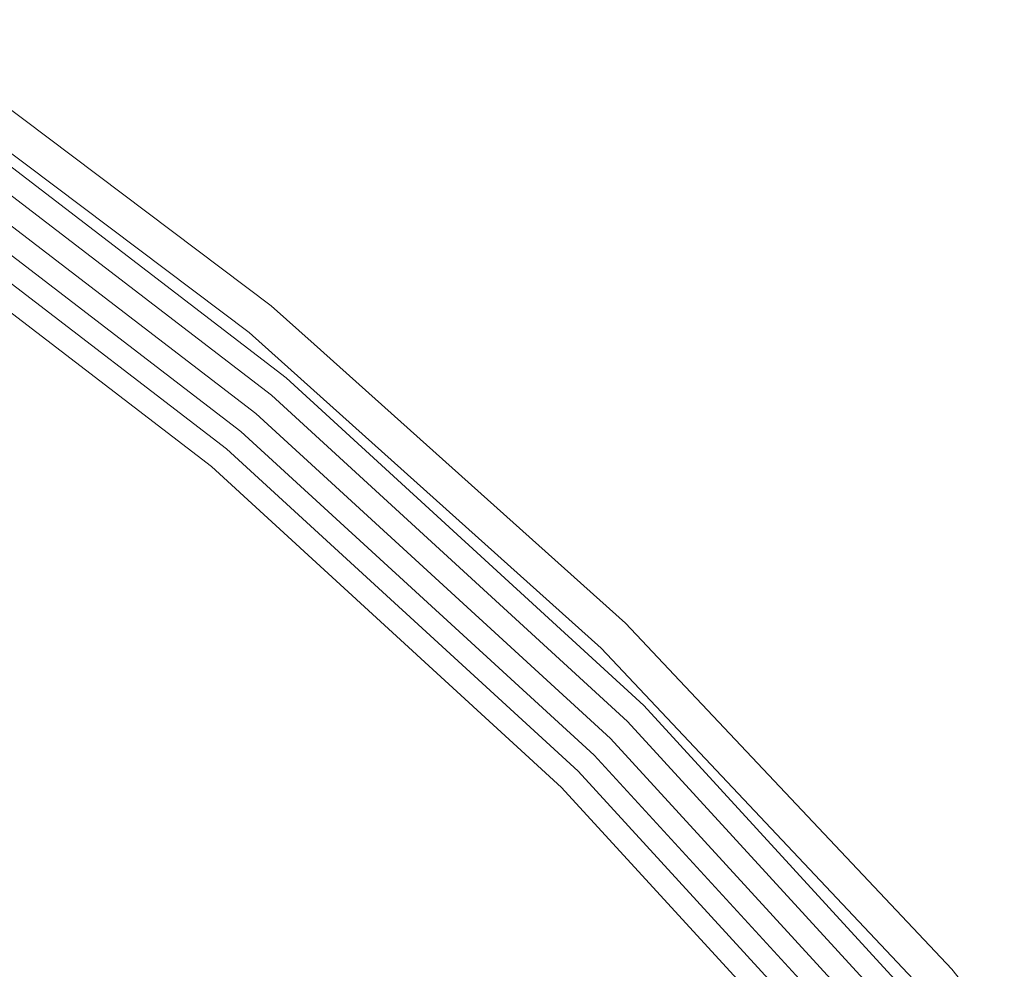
# Model space of a CAD drawing. Header units: millimetres. Extents: x -121 to 130, y -124 to 124.
# Tile 41 of 41: x 71 to 92, y 79 to 99. Entities that reach past the tile are written whole.
import ezdxf

# ---------------------------------------------------------------- set-up
doc = ezdxf.new("R2010")
doc.units = ezdxf.units.MM
doc.header["$LTSCALE"] = 25.4
doc.layers.add('Lighting-Moving Light', color=7, linetype='Continuous', lineweight=5, true_color=0x000000)

# ---------------------------------------------------------------- blocks, each defined once
blk = doc.blocks.new('Group-2-1')
at = {"layer": 'Lighting-Moving Light', "color": 7, "linetype": 'Continuous', "lineweight": 5, "transparency": 33554687}
for points, invisible_edges in [([(-38436.295, 5813.625, -578.29), (-38428.114, 5807.465, -578.29), (-38428.101, 5807.48, -578.352), (-38436.284, 5813.642, -578.352)], 15), ([(-38436.284, 5813.642, -578.352), (-38428.101, 5807.48, -578.352), (-38428.092, 5807.492, -578.415), (-38436.276, 5813.654, -578.415)], 15), ([(-38436.276, 5813.654, -578.415), (-38428.092, 5807.492, -578.415), (-38428.086, 5807.498, -578.48), (-38436.271, 5813.661, -578.48)], 15), ([(-38436.271, 5813.661, -578.48), (-38428.086, 5807.498, -578.48), (-38428.084, 5807.501, -578.545), (-38435.506, 5813.09, -578.545)], 11), ([(-38436.451, 5813.399, -577.935), (-38428.288, 5807.253, -577.935), (-38428.255, 5807.293, -577.974), (-38436.422, 5813.442, -577.974)], 15), ([(-38436.422, 5813.442, -577.974), (-38428.255, 5807.293, -577.974), (-38428.225, 5807.33, -578.018), (-38436.395, 5813.481, -578.018)], 15), ([(-38436.395, 5813.481, -578.018), (-38428.225, 5807.33, -578.018), (-38428.197, 5807.364, -578.066), (-38436.37, 5813.518, -578.066)], 15), ([(-38436.37, 5813.518, -578.066), (-38428.197, 5807.364, -578.066), (-38428.171, 5807.395, -578.117), (-38436.347, 5813.551, -578.117)], 15), ([(-38436.347, 5813.551, -578.117), (-38428.171, 5807.395, -578.117), (-38428.149, 5807.422, -578.172), (-38436.327, 5813.58, -578.172)], 15), ([(-38436.327, 5813.58, -578.172), (-38428.149, 5807.422, -578.172), (-38428.13, 5807.445, -578.23), (-38436.31, 5813.605, -578.23)], 15), ([(-38436.31, 5813.605, -578.23), (-38428.13, 5807.445, -578.23), (-38428.114, 5807.465, -578.29), (-38436.295, 5813.625, -578.29)], 15), ([(-38436.621, 5813.153, -577.811), (-38428.478, 5807.022, -577.811), (-38428.438, 5807.071, -577.825), (-38436.585, 5813.205, -577.825)], 15), ([(-38436.585, 5813.205, -577.825), (-38428.438, 5807.071, -577.825), (-38428.398, 5807.119, -577.845), (-38436.549, 5813.256, -577.845)], 15), ([(-38436.549, 5813.256, -577.845), (-38428.398, 5807.119, -577.845), (-38428.36, 5807.165, -577.87), (-38436.515, 5813.306, -577.87)], 15), ([(-38436.515, 5813.306, -577.87), (-38428.36, 5807.165, -577.87), (-38428.323, 5807.21, -577.9), (-38436.482, 5813.354, -577.9)], 15), ([(-38436.482, 5813.354, -577.9), (-38428.323, 5807.21, -577.9), (-38428.288, 5807.253, -577.935), (-38436.451, 5813.399, -577.935)], 15), ([(-38428.56, 5806.921, -577.8), (-38436.694, 5813.046, -577.8), (-38437.198, 5810.672, -577.8), (-38429.048, 5804.418, -577.8)], 10), ([(-38436.694, 5813.046, -577.8), (-38428.56, 5806.921, -577.8), (-38428.519, 5806.972, -577.803), (-38436.657, 5813.1, -577.803)], 14), ([(-38436.657, 5813.1, -577.803), (-38428.519, 5806.972, -577.803), (-38428.478, 5807.022, -577.811), (-38436.621, 5813.153, -577.811)], 15), ([(-38436.051, 5812.31, -677.312), (-38435.506, 5813.09, -578.545), (-38428.084, 5807.501, -578.545)], 9), ([(-38436.154, 5812.163, -677.684), (-38427.878, 5805.813, -677.684), (-38427.9, 5805.787, -677.71), (-38436.173, 5812.135, -677.71)], 15), ([(-38436.136, 5812.189, -677.655), (-38427.858, 5805.837, -677.655), (-38427.878, 5805.813, -677.684), (-38436.154, 5812.163, -677.684)], 15), ([(-38436.119, 5812.212, -677.624), (-38427.839, 5805.859, -677.624), (-38427.858, 5805.837, -677.655), (-38436.136, 5812.189, -677.655)], 15), ([(-38436.104, 5812.234, -677.591), (-38427.822, 5805.879, -677.591), (-38427.839, 5805.859, -677.624), (-38436.119, 5812.212, -677.624)], 15), ([(-38436.091, 5812.253, -677.555), (-38427.807, 5805.897, -677.555), (-38427.822, 5805.879, -677.591), (-38436.104, 5812.234, -677.591)], 15), ([(-38436.079, 5812.269, -677.518), (-38427.794, 5805.912, -677.518), (-38427.807, 5805.897, -677.555), (-38436.091, 5812.253, -677.555)], 15), ([(-38436.07, 5812.283, -677.478), (-38427.784, 5805.925, -677.478), (-38427.794, 5805.912, -677.518), (-38436.079, 5812.269, -677.518)], 15), ([(-38436.062, 5812.294, -677.438), (-38427.775, 5805.935, -677.438), (-38427.784, 5805.925, -677.478), (-38436.07, 5812.283, -677.478)], 15), ([(-38436.056, 5812.302, -677.397), (-38427.769, 5805.943, -677.397), (-38427.775, 5805.935, -677.438), (-38436.062, 5812.294, -677.438)], 15), ([(-38436.053, 5812.308, -677.355), (-38427.764, 5805.948, -677.355), (-38427.769, 5805.943, -677.397), (-38436.056, 5812.302, -677.397)], 15), ([(-38436.051, 5812.31, -677.312), (-38427.763, 5805.95, -677.312), (-38427.764, 5805.948, -677.355), (-38436.053, 5812.308, -677.355)], 14), ([(-38428.084, 5807.501, -578.545), (-38427.763, 5805.95, -677.312), (-38436.051, 5812.31, -677.312)], 9), ([(-38436.309, 5811.941, -677.798), (-38428.052, 5805.605, -677.798), (-38428.079, 5805.573, -677.8), (-38436.333, 5811.907, -677.8)], 11), ([(-38436.285, 5811.976, -677.792), (-38428.025, 5805.638, -677.792), (-38428.052, 5805.605, -677.798), (-38436.309, 5811.941, -677.798)], 15), ([(-38436.261, 5812.01, -677.782), (-38427.998, 5805.669, -677.782), (-38428.025, 5805.638, -677.792), (-38436.285, 5811.976, -677.792)], 15), ([(-38436.238, 5812.043, -677.769), (-38427.972, 5805.7, -677.769), (-38427.998, 5805.669, -677.782), (-38436.261, 5812.01, -677.782)], 15), ([(-38436.215, 5812.075, -677.752), (-38427.947, 5805.73, -677.752), (-38427.972, 5805.7, -677.769), (-38436.238, 5812.043, -677.769)], 15), ([(-38436.194, 5812.106, -677.733), (-38427.923, 5805.759, -677.733), (-38427.947, 5805.73, -677.752), (-38436.215, 5812.075, -677.752)], 15), ([(-38436.173, 5812.135, -677.71), (-38427.9, 5805.787, -677.71), (-38427.923, 5805.759, -677.733), (-38436.194, 5812.106, -677.733)], 15), ([(-38436.333, 5811.907, -677.8), (-38428.079, 5805.573, -677.8), (-38428.412, 5805.177, -677.8), (-38436.63, 5811.483, -677.8)], 10), ([(-38436.751, 5811.311, -677.754), (-38428.547, 5805.016, -677.754), (-38428.571, 5804.986, -677.734), (-38436.773, 5811.279, -677.734)], 15), ([(-38436.728, 5811.344, -677.77), (-38428.521, 5805.046, -677.77), (-38428.547, 5805.016, -677.754), (-38436.751, 5811.311, -677.754)], 15), ([(-38436.704, 5811.377, -677.783), (-38428.494, 5805.078, -677.783), (-38428.521, 5805.046, -677.77), (-38436.728, 5811.344, -677.77)], 15), ([(-38436.68, 5811.412, -677.793), (-38428.467, 5805.11, -677.793), (-38428.494, 5805.078, -677.783), (-38436.704, 5811.377, -677.783)], 15), ([(-38436.655, 5811.447, -677.798), (-38428.439, 5805.143, -677.798), (-38428.467, 5805.11, -677.793), (-38436.68, 5811.412, -677.793)], 15), ([(-38436.63, 5811.483, -677.8), (-38428.412, 5805.177, -677.8), (-38428.439, 5805.143, -677.798), (-38436.655, 5811.447, -677.798)], 14), ([(-38436.907, 5811.088, -677.433), (-38428.721, 5804.807, -677.433), (-38428.728, 5804.8, -677.391), (-38436.912, 5811.08, -677.391)], 15), ([(-38436.899, 5811.099, -677.475), (-38428.713, 5804.818, -677.475), (-38428.721, 5804.807, -677.433), (-38436.907, 5811.088, -677.433)], 15), ([(-38436.889, 5811.113, -677.515), (-38428.702, 5804.831, -677.515), (-38428.713, 5804.818, -677.475), (-38436.899, 5811.099, -677.475)], 15), ([(-38436.878, 5811.13, -677.553), (-38428.689, 5804.846, -677.553), (-38428.702, 5804.831, -677.515), (-38436.889, 5811.113, -677.515)], 15), ([(-38436.864, 5811.149, -677.589), (-38428.674, 5804.864, -677.589), (-38428.689, 5804.846, -677.553), (-38436.878, 5811.13, -677.553)], 15), ([(-38436.849, 5811.171, -677.624), (-38428.657, 5804.885, -677.624), (-38428.674, 5804.864, -677.589), (-38436.864, 5811.149, -677.589)], 15), ([(-38436.832, 5811.195, -677.655), (-38428.638, 5804.907, -677.655), (-38428.657, 5804.885, -677.624), (-38436.849, 5811.171, -677.624)], 15), ([(-38436.813, 5811.221, -677.684), (-38428.617, 5804.932, -677.684), (-38428.638, 5804.907, -677.655), (-38436.832, 5811.195, -677.655)], 15), ([(-38436.794, 5811.249, -677.711), (-38428.595, 5804.958, -677.711), (-38428.617, 5804.932, -677.684), (-38436.813, 5811.221, -677.684)], 15), ([(-38436.773, 5811.279, -677.734), (-38428.571, 5804.986, -677.734), (-38428.595, 5804.958, -677.711), (-38436.794, 5811.249, -677.711)], 15), ([(-38429.369, 5804.035, -578.305), (-38437.485, 5810.262, -578.305), (-38436.917, 5811.073, -677.305), (-38428.733, 5804.794, -677.305)], 10), ([(-38436.916, 5811.075, -677.348), (-38428.732, 5804.795, -677.348), (-38428.733, 5804.794, -677.305), (-38436.917, 5811.073, -677.305)], 11), ([(-38436.912, 5811.08, -677.391), (-38428.728, 5804.8, -677.391), (-38428.732, 5804.795, -677.348), (-38436.916, 5811.075, -677.348)], 15), ([(-38437.222, 5810.638, -577.802), (-38429.075, 5804.386, -577.802), (-38429.048, 5804.418, -577.8), (-38437.198, 5810.672, -577.8)], 11), ([(-38437.375, 5810.419, -577.907), (-38429.246, 5804.182, -577.907), (-38429.225, 5804.208, -577.882), (-38437.356, 5810.447, -577.882)], 15), ([(-38437.356, 5810.447, -577.882), (-38429.225, 5804.208, -577.882), (-38429.202, 5804.235, -577.861), (-38437.335, 5810.476, -577.861)], 15), ([(-38437.335, 5810.476, -577.861), (-38429.202, 5804.235, -577.861), (-38429.178, 5804.263, -577.843), (-38437.314, 5810.506, -577.843)], 15), ([(-38437.314, 5810.506, -577.843), (-38429.178, 5804.263, -577.843), (-38429.153, 5804.293, -577.827), (-38437.292, 5810.538, -577.827)], 15), ([(-38437.292, 5810.538, -577.827), (-38429.153, 5804.293, -577.827), (-38429.127, 5804.324, -577.815), (-38437.269, 5810.571, -577.815)], 15), ([(-38437.269, 5810.571, -577.815), (-38429.127, 5804.324, -577.815), (-38429.101, 5804.355, -577.807), (-38437.245, 5810.604, -577.807)], 15), ([(-38437.245, 5810.604, -577.807), (-38429.101, 5804.355, -577.807), (-38429.075, 5804.386, -577.802), (-38437.222, 5810.638, -577.802)], 15), ([(-38437.485, 5810.262, -578.305), (-38429.369, 5804.035, -578.305), (-38429.369, 5804.036, -578.263), (-38437.484, 5810.263, -578.263)], 14), ([(-38437.484, 5810.263, -578.263), (-38429.369, 5804.036, -578.263), (-38429.365, 5804.04, -578.222), (-38437.481, 5810.267, -578.222)], 15), ([(-38437.481, 5810.267, -578.222), (-38429.365, 5804.04, -578.222), (-38429.36, 5804.046, -578.181), (-38437.477, 5810.274, -578.181)], 15), ([(-38437.477, 5810.274, -578.181), (-38429.36, 5804.046, -578.181), (-38429.353, 5804.055, -578.141), (-38437.47, 5810.283, -578.141)], 15), ([(-38437.47, 5810.283, -578.141), (-38429.353, 5804.055, -578.141), (-38429.343, 5804.066, -578.103), (-38437.461, 5810.296, -578.103)], 15), ([(-38437.461, 5810.296, -578.103), (-38429.343, 5804.066, -578.103), (-38429.332, 5804.08, -578.065), (-38437.451, 5810.31, -578.065)], 15), ([(-38437.451, 5810.31, -578.065), (-38429.332, 5804.08, -578.065), (-38429.318, 5804.096, -578.029), (-38437.439, 5810.328, -578.029)], 15), ([(-38437.439, 5810.328, -578.029), (-38429.318, 5804.096, -578.029), (-38429.303, 5804.115, -577.995), (-38437.425, 5810.347, -577.995)], 15), ([(-38437.425, 5810.347, -577.995), (-38429.303, 5804.115, -577.995), (-38429.286, 5804.135, -577.963), (-38437.41, 5810.369, -577.963)], 15), ([(-38437.41, 5810.369, -577.963), (-38429.286, 5804.135, -577.963), (-38429.267, 5804.157, -577.934), (-38437.393, 5810.393, -577.934)], 15), ([(-38437.393, 5810.393, -577.934), (-38429.267, 5804.157, -577.934), (-38429.246, 5804.182, -577.907), (-38437.375, 5810.419, -577.907)], 15), ([(-38428.114, 5807.465, -578.29), (-38420.484, 5800.633, -578.29), (-38420.47, 5800.647, -578.352), (-38428.101, 5807.48, -578.352)], 15), ([(-38428.101, 5807.48, -578.352), (-38420.47, 5800.647, -578.352), (-38420.46, 5800.658, -578.415), (-38428.092, 5807.492, -578.415)], 15), ([(-38428.092, 5807.492, -578.415), (-38420.46, 5800.658, -578.415), (-38420.454, 5800.664, -578.48), (-38428.086, 5807.498, -578.48)], 15), ([(-38427.159, 5806.672, -578.545), (-38428.084, 5807.501, -578.545), (-38428.086, 5807.498, -578.48)], 10), ([(-38428.086, 5807.498, -578.48), (-38420.454, 5800.664, -578.48), (-38420.451, 5800.666, -578.545), (-38427.159, 5806.672, -578.545)], 11), ([(-38428.084, 5807.501, -578.545), (-38427.159, 5806.672, -578.545), (-38427.763, 5805.95, -677.312)], 10), ([(-38428.288, 5807.253, -577.935), (-38420.676, 5800.436, -577.935), (-38420.64, 5800.473, -577.974), (-38428.255, 5807.293, -577.974)], 15), ([(-38428.255, 5807.293, -577.974), (-38420.64, 5800.473, -577.974), (-38420.606, 5800.508, -578.018), (-38428.225, 5807.33, -578.018)], 15), ([(-38428.225, 5807.33, -578.018), (-38420.606, 5800.508, -578.018), (-38420.575, 5800.539, -578.066), (-38428.197, 5807.364, -578.066)], 15), ([(-38428.197, 5807.364, -578.066), (-38420.575, 5800.539, -578.066), (-38420.547, 5800.568, -578.117), (-38428.171, 5807.395, -578.117)], 15), ([(-38428.171, 5807.395, -578.117), (-38420.547, 5800.568, -578.117), (-38420.523, 5800.593, -578.172), (-38428.149, 5807.422, -578.172)], 15), ([(-38428.149, 5807.422, -578.172), (-38420.523, 5800.593, -578.172), (-38420.501, 5800.615, -578.23), (-38428.13, 5807.445, -578.23)], 15), ([(-38428.13, 5807.445, -578.23), (-38420.501, 5800.615, -578.23), (-38420.484, 5800.633, -578.29), (-38428.114, 5807.465, -578.29)], 15), ([(-38428.478, 5807.022, -577.811), (-38420.884, 5800.222, -577.811), (-38420.84, 5800.268, -577.825), (-38428.438, 5807.071, -577.825)], 15), ([(-38428.438, 5807.071, -577.825), (-38420.84, 5800.268, -577.825), (-38420.797, 5800.312, -577.845), (-38428.398, 5807.119, -577.845)], 15), ([(-38428.398, 5807.119, -577.845), (-38420.797, 5800.312, -577.845), (-38420.754, 5800.355, -577.87), (-38428.36, 5807.165, -577.87)], 15), ([(-38428.36, 5807.165, -577.87), (-38420.754, 5800.355, -577.87), (-38420.714, 5800.397, -577.9), (-38428.323, 5807.21, -577.9)], 15), ([(-38428.323, 5807.21, -577.9), (-38420.714, 5800.397, -577.9), (-38420.676, 5800.436, -577.935), (-38428.288, 5807.253, -577.935)], 15), ([(-38429.048, 5804.418, -577.8), (-38421.474, 5797.478, -577.8), (-38420.975, 5800.129, -577.8), (-38428.56, 5806.921, -577.8)], 10), ([(-38428.56, 5806.921, -577.8), (-38420.975, 5800.129, -577.8), (-38420.929, 5800.176, -577.803), (-38428.519, 5806.972, -577.803)], 14), ([(-38428.519, 5806.972, -577.803), (-38420.929, 5800.176, -577.803), (-38420.884, 5800.222, -577.811), (-38428.478, 5807.022, -577.811)], 15), ([(-38427.763, 5805.95, -677.312), (-38427.159, 5806.672, -578.545), (-38420.451, 5800.666, -578.545)], 9), ([(-38427.9, 5805.787, -677.71), (-38420.211, 5798.741, -677.71), (-38420.236, 5798.716, -677.733), (-38427.923, 5805.759, -677.733)], 15), ([(-38427.878, 5805.813, -677.684), (-38420.187, 5798.765, -677.684), (-38420.211, 5798.741, -677.71), (-38427.9, 5805.787, -677.71)], 15), ([(-38427.858, 5805.837, -677.655), (-38420.165, 5798.787, -677.655), (-38420.187, 5798.765, -677.684), (-38427.878, 5805.813, -677.684)], 15), ([(-38427.839, 5805.859, -677.624), (-38420.144, 5798.808, -677.624), (-38420.165, 5798.787, -677.655), (-38427.858, 5805.837, -677.655)], 15), ([(-38427.822, 5805.879, -677.591), (-38420.126, 5798.826, -677.591), (-38420.144, 5798.808, -677.624), (-38427.839, 5805.859, -677.624)], 15), ([(-38427.807, 5805.897, -677.555), (-38420.109, 5798.843, -677.555), (-38420.126, 5798.826, -677.591), (-38427.822, 5805.879, -677.591)], 15), ([(-38427.794, 5805.912, -677.518), (-38420.095, 5798.857, -677.518), (-38420.109, 5798.843, -677.555), (-38427.807, 5805.897, -677.555)], 15), ([(-38427.784, 5805.925, -677.478), (-38420.083, 5798.869, -677.478), (-38420.095, 5798.857, -677.518), (-38427.794, 5805.912, -677.518)], 15), ([(-38427.775, 5805.935, -677.438), (-38420.074, 5798.878, -677.438), (-38420.083, 5798.869, -677.478), (-38427.784, 5805.925, -677.478)], 15), ([(-38427.769, 5805.943, -677.397), (-38420.067, 5798.885, -677.397), (-38420.074, 5798.878, -677.438), (-38427.775, 5805.935, -677.438)], 15), ([(-38427.764, 5805.948, -677.355), (-38420.062, 5798.89, -677.355), (-38420.067, 5798.885, -677.397), (-38427.769, 5805.943, -677.397)], 15), ([(-38427.763, 5805.95, -677.312), (-38420.06, 5798.892, -677.312), (-38420.062, 5798.89, -677.355), (-38427.764, 5805.948, -677.355)], 14), ([(-38420.451, 5800.666, -578.545), (-38420.06, 5798.892, -677.312), (-38427.763, 5805.95, -677.312)], 9), ([(-38420.774, 5798.178, -677.8), (-38428.412, 5805.177, -677.8), (-38428.079, 5805.573, -677.8), (-38420.408, 5798.544, -677.8)], 10), ([(-38428.052, 5805.605, -677.798), (-38420.378, 5798.574, -677.798), (-38420.408, 5798.544, -677.8), (-38428.079, 5805.573, -677.8)], 11), ([(-38428.025, 5805.638, -677.792), (-38420.348, 5798.604, -677.792), (-38420.378, 5798.574, -677.798), (-38428.052, 5805.605, -677.798)], 15), ([(-38427.998, 5805.669, -677.782), (-38420.319, 5798.633, -677.782), (-38420.348, 5798.604, -677.792), (-38428.025, 5805.638, -677.792)], 15), ([(-38427.972, 5805.7, -677.769), (-38420.291, 5798.661, -677.769), (-38420.319, 5798.633, -677.782), (-38427.998, 5805.669, -677.782)], 15), ([(-38427.947, 5805.73, -677.752), (-38420.263, 5798.689, -677.752), (-38420.291, 5798.661, -677.769), (-38427.972, 5805.7, -677.769)], 15), ([(-38427.923, 5805.759, -677.733), (-38420.236, 5798.716, -677.733), (-38420.263, 5798.689, -677.752), (-38427.947, 5805.73, -677.752)], 15), ([(-38428.412, 5805.177, -677.8), (-38420.774, 5798.178, -677.8), (-38420.805, 5798.147, -677.798), (-38428.439, 5805.143, -677.798)], 14), ([(-38428.595, 5804.958, -677.711), (-38420.976, 5797.976, -677.711), (-38421, 5797.952, -677.684), (-38428.617, 5804.932, -677.684)], 15), ([(-38428.571, 5804.986, -677.734), (-38420.95, 5798.002, -677.734), (-38420.976, 5797.976, -677.711), (-38428.595, 5804.958, -677.711)], 15), ([(-38428.547, 5805.016, -677.754), (-38420.923, 5798.029, -677.754), (-38420.95, 5798.002, -677.734), (-38428.571, 5804.986, -677.734)], 15), ([(-38428.521, 5805.046, -677.77), (-38420.894, 5798.058, -677.77), (-38420.923, 5798.029, -677.754), (-38428.547, 5805.016, -677.754)], 15), ([(-38428.494, 5805.078, -677.783), (-38420.865, 5798.087, -677.783), (-38420.894, 5798.058, -677.77), (-38428.521, 5805.046, -677.77)], 15), ([(-38428.467, 5805.11, -677.793), (-38420.835, 5798.117, -677.793), (-38420.865, 5798.087, -677.783), (-38428.494, 5805.078, -677.783)], 15), ([(-38428.439, 5805.143, -677.798), (-38420.805, 5798.147, -677.798), (-38420.835, 5798.117, -677.793), (-38428.467, 5805.11, -677.793)], 15), ([(-38421.828, 5797.124, -578.305), (-38429.369, 5804.035, -578.305), (-38428.733, 5804.794, -677.305), (-38421.128, 5797.824, -677.305)], 10), ([(-38428.732, 5804.795, -677.348), (-38421.126, 5797.826, -677.348), (-38421.128, 5797.824, -677.305), (-38428.733, 5804.794, -677.305)], 11), ([(-38428.728, 5804.8, -677.391), (-38421.122, 5797.83, -677.391), (-38421.126, 5797.826, -677.348), (-38428.732, 5804.795, -677.348)], 15), ([(-38428.721, 5804.807, -677.433), (-38421.115, 5797.837, -677.433), (-38421.122, 5797.83, -677.391), (-38428.728, 5804.8, -677.391)], 15), ([(-38428.713, 5804.818, -677.475), (-38421.105, 5797.847, -677.475), (-38421.115, 5797.837, -677.433), (-38428.721, 5804.807, -677.433)], 15), ([(-38428.702, 5804.831, -677.515), (-38421.093, 5797.859, -677.515), (-38421.105, 5797.847, -677.475), (-38428.713, 5804.818, -677.475)], 15), ([(-38428.689, 5804.846, -677.553), (-38421.079, 5797.873, -677.553), (-38421.093, 5797.859, -677.515), (-38428.702, 5804.831, -677.515)], 15), ([(-38428.674, 5804.864, -677.589), (-38421.062, 5797.89, -677.589), (-38421.079, 5797.873, -677.553), (-38428.689, 5804.846, -677.553)], 15), ([(-38428.657, 5804.885, -677.624), (-38421.044, 5797.908, -677.624), (-38421.062, 5797.89, -677.589), (-38428.674, 5804.864, -677.589)], 15), ([(-38428.638, 5804.907, -677.655), (-38421.023, 5797.929, -677.655), (-38421.044, 5797.908, -677.624), (-38428.657, 5804.885, -677.624)], 15), ([(-38428.617, 5804.932, -677.684), (-38421, 5797.952, -677.684), (-38421.023, 5797.929, -677.655), (-38428.638, 5804.907, -677.655)], 15), ([(-38429.153, 5804.293, -577.827), (-38421.59, 5797.362, -577.827), (-38421.561, 5797.391, -577.815), (-38429.127, 5804.324, -577.815)], 15), ([(-38429.127, 5804.324, -577.815), (-38421.561, 5797.391, -577.815), (-38421.533, 5797.419, -577.807), (-38429.101, 5804.355, -577.807)], 15), ([(-38429.101, 5804.355, -577.807), (-38421.533, 5797.419, -577.807), (-38421.503, 5797.449, -577.802), (-38429.075, 5804.386, -577.802)], 15), ([(-38429.075, 5804.386, -577.802), (-38421.503, 5797.449, -577.802), (-38421.474, 5797.478, -577.8), (-38429.048, 5804.418, -577.8)], 11), ([(-38429.332, 5804.08, -578.065), (-38421.786, 5797.166, -578.065), (-38421.771, 5797.181, -578.029), (-38429.318, 5804.096, -578.029)], 15), ([(-38429.318, 5804.096, -578.029), (-38421.771, 5797.181, -578.029), (-38421.754, 5797.198, -577.995), (-38429.303, 5804.115, -577.995)], 15), ([(-38429.303, 5804.115, -577.995), (-38421.754, 5797.198, -577.995), (-38421.735, 5797.217, -577.963), (-38429.286, 5804.135, -577.963)], 15), ([(-38429.286, 5804.135, -577.963), (-38421.735, 5797.217, -577.963), (-38421.715, 5797.237, -577.934), (-38429.267, 5804.157, -577.934)], 15), ([(-38429.267, 5804.157, -577.934), (-38421.715, 5797.237, -577.934), (-38421.692, 5797.26, -577.907), (-38429.246, 5804.182, -577.907)], 15), ([(-38429.246, 5804.182, -577.907), (-38421.692, 5797.26, -577.907), (-38421.669, 5797.284, -577.882), (-38429.225, 5804.208, -577.882)], 15), ([(-38429.225, 5804.208, -577.882), (-38421.669, 5797.284, -577.882), (-38421.643, 5797.309, -577.861), (-38429.202, 5804.235, -577.861)], 15), ([(-38429.202, 5804.235, -577.861), (-38421.643, 5797.309, -577.861), (-38421.617, 5797.335, -577.843), (-38429.178, 5804.263, -577.843)], 15), ([(-38429.178, 5804.263, -577.843), (-38421.617, 5797.335, -577.843), (-38421.59, 5797.362, -577.827), (-38429.153, 5804.293, -577.827)], 15), ([(-38429.369, 5804.036, -578.263), (-38421.827, 5797.125, -578.263), (-38421.823, 5797.129, -578.222), (-38429.365, 5804.04, -578.222)], 15), ([(-38429.369, 5804.035, -578.305), (-38421.828, 5797.124, -578.305), (-38421.827, 5797.125, -578.263), (-38429.369, 5804.036, -578.263)], 14), ([(-38429.365, 5804.04, -578.222), (-38421.823, 5797.129, -578.222), (-38421.818, 5797.135, -578.181), (-38429.36, 5804.046, -578.181)], 15), ([(-38429.36, 5804.046, -578.181), (-38421.818, 5797.135, -578.181), (-38421.809, 5797.143, -578.141), (-38429.353, 5804.055, -578.141)], 15), ([(-38429.353, 5804.055, -578.141), (-38421.809, 5797.143, -578.141), (-38421.799, 5797.153, -578.103), (-38429.343, 5804.066, -578.103)], 15), ([(-38429.343, 5804.066, -578.103), (-38421.799, 5797.153, -578.103), (-38421.786, 5797.166, -578.065), (-38429.332, 5804.08, -578.065)], 15), ([(-38420.64, 5800.473, -577.974), (-38413.629, 5793.033, -577.974), (-38413.593, 5793.064, -578.018), (-38420.606, 5800.508, -578.018)], 15), ([(-38420.606, 5800.508, -578.018), (-38413.593, 5793.064, -578.018), (-38413.559, 5793.093, -578.066), (-38420.575, 5800.539, -578.066)], 15), ([(-38420.575, 5800.539, -578.066), (-38413.559, 5793.093, -578.066), (-38413.529, 5793.119, -578.117), (-38420.547, 5800.568, -578.117)], 15), ([(-38420.547, 5800.568, -578.117), (-38413.529, 5793.119, -578.117), (-38413.503, 5793.142, -578.172), (-38420.523, 5800.593, -578.172)], 15), ([(-38420.523, 5800.593, -578.172), (-38413.503, 5793.142, -578.172), (-38413.48, 5793.162, -578.23), (-38420.501, 5800.615, -578.23)], 15), ([(-38420.501, 5800.615, -578.23), (-38413.48, 5793.162, -578.23), (-38413.461, 5793.179, -578.29), (-38420.484, 5800.633, -578.29)], 15), ([(-38420.484, 5800.633, -578.29), (-38413.461, 5793.179, -578.29), (-38413.445, 5793.192, -578.352), (-38420.47, 5800.647, -578.352)], 15), ([(-38420.47, 5800.647, -578.352), (-38413.445, 5793.192, -578.352), (-38413.434, 5793.201, -578.415), (-38420.46, 5800.658, -578.415)], 15), ([(-38420.46, 5800.658, -578.415), (-38413.434, 5793.201, -578.415), (-38413.428, 5793.207, -578.48), (-38420.454, 5800.664, -578.48)], 15), ([(-38419.402, 5799.553, -578.545), (-38420.451, 5800.666, -578.545), (-38420.454, 5800.664, -578.48)], 10), ([(-38420.454, 5800.664, -578.48), (-38413.428, 5793.207, -578.48), (-38413.425, 5793.209, -578.545), (-38419.402, 5799.553, -578.545)], 11), ([(-38420.451, 5800.666, -578.545), (-38419.402, 5799.553, -578.545), (-38420.06, 5798.892, -677.312)], 10), ([(-38420.884, 5800.222, -577.811), (-38413.894, 5792.803, -577.811), (-38413.846, 5792.845, -577.825), (-38420.84, 5800.268, -577.825)], 15), ([(-38420.84, 5800.268, -577.825), (-38413.846, 5792.845, -577.825), (-38413.799, 5792.886, -577.845), (-38420.797, 5800.312, -577.845)], 15), ([(-38420.797, 5800.312, -577.845), (-38413.799, 5792.886, -577.845), (-38413.754, 5792.925, -577.87), (-38420.754, 5800.355, -577.87)], 15), ([(-38420.754, 5800.355, -577.87), (-38413.754, 5792.925, -577.87), (-38413.71, 5792.963, -577.9), (-38420.714, 5800.397, -577.9)], 15), ([(-38420.714, 5800.397, -577.9), (-38413.71, 5792.963, -577.9), (-38413.668, 5792.999, -577.935), (-38420.676, 5800.436, -577.935)], 15), ([(-38420.676, 5800.436, -577.935), (-38413.668, 5792.999, -577.935), (-38413.629, 5793.033, -577.974), (-38420.64, 5800.473, -577.974)], 15), ([(-38421.474, 5797.478, -577.8), (-38414.534, 5789.904, -577.8), (-38413.993, 5792.719, -577.8), (-38420.975, 5800.129, -577.8)], 10), ([(-38420.975, 5800.129, -577.8), (-38413.993, 5792.719, -577.8), (-38413.943, 5792.761, -577.803), (-38420.929, 5800.176, -577.803)], 14), ([(-38420.929, 5800.176, -577.803), (-38413.943, 5792.761, -577.803), (-38413.894, 5792.803, -577.811), (-38420.884, 5800.222, -577.811)], 15), ([(-38420.06, 5798.892, -677.312), (-38419.402, 5799.553, -578.545), (-38413.425, 5793.209, -578.545)], 9), ([(-38420.165, 5798.787, -677.655), (-38413.115, 5791.094, -677.655), (-38413.139, 5791.074, -677.684), (-38420.187, 5798.765, -677.684)], 15), ([(-38420.144, 5798.808, -677.624), (-38413.093, 5791.113, -677.624), (-38413.115, 5791.094, -677.655), (-38420.165, 5798.787, -677.655)], 15), ([(-38420.126, 5798.826, -677.591), (-38413.073, 5791.13, -677.591), (-38413.093, 5791.113, -677.624), (-38420.144, 5798.808, -677.624)], 15), ([(-38420.109, 5798.843, -677.555), (-38413.055, 5791.145, -677.555), (-38413.073, 5791.13, -677.591), (-38420.126, 5798.826, -677.591)], 15), ([(-38420.095, 5798.857, -677.518), (-38413.04, 5791.158, -677.518), (-38413.055, 5791.145, -677.555), (-38420.109, 5798.843, -677.555)], 15), ([(-38420.083, 5798.869, -677.478), (-38413.027, 5791.168, -677.478), (-38413.04, 5791.158, -677.518), (-38420.095, 5798.857, -677.518)], 15), ([(-38420.074, 5798.878, -677.438), (-38413.017, 5791.177, -677.438), (-38413.027, 5791.168, -677.478), (-38420.083, 5798.869, -677.478)], 15), ([(-38420.067, 5798.885, -677.397), (-38413.009, 5791.184, -677.397), (-38413.017, 5791.177, -677.438), (-38420.074, 5798.878, -677.438)], 15), ([(-38420.062, 5798.89, -677.355), (-38413.004, 5791.188, -677.355), (-38413.009, 5791.184, -677.397), (-38420.067, 5798.885, -677.397)], 15), ([(-38420.06, 5798.892, -677.312), (-38413.002, 5791.19, -677.312), (-38413.004, 5791.188, -677.355), (-38420.062, 5798.89, -677.355)], 14), ([(-38413.425, 5793.209, -578.545), (-38413.002, 5791.19, -677.312), (-38420.06, 5798.892, -677.312)], 9), ([(-38420.378, 5798.574, -677.798), (-38413.347, 5790.9, -677.798), (-38413.379, 5790.873, -677.8), (-38420.408, 5798.544, -677.8)], 11), ([(-38420.348, 5798.604, -677.792), (-38413.314, 5790.927, -677.792), (-38413.347, 5790.9, -677.798), (-38420.378, 5798.574, -677.798)], 15), ([(-38420.319, 5798.633, -677.782), (-38413.283, 5790.954, -677.782), (-38413.314, 5790.927, -677.792), (-38420.348, 5798.604, -677.792)], 15), ([(-38420.291, 5798.661, -677.769), (-38413.252, 5790.98, -677.769), (-38413.283, 5790.954, -677.782), (-38420.319, 5798.633, -677.782)], 15), ([(-38420.263, 5798.689, -677.752), (-38413.222, 5791.005, -677.752), (-38413.252, 5790.98, -677.769), (-38420.291, 5798.661, -677.769)], 15), ([(-38420.236, 5798.716, -677.733), (-38413.193, 5791.029, -677.733), (-38413.222, 5791.005, -677.752), (-38420.263, 5798.689, -677.752)], 15), ([(-38420.211, 5798.741, -677.71), (-38413.165, 5791.052, -677.71), (-38413.193, 5791.029, -677.733), (-38420.236, 5798.716, -677.733)], 15), ([(-38420.187, 5798.765, -677.684), (-38413.139, 5791.074, -677.684), (-38413.165, 5791.052, -677.71), (-38420.211, 5798.741, -677.71)], 15), ([(-38420.408, 5798.544, -677.8), (-38413.379, 5790.873, -677.8), (-38413.776, 5790.54, -677.8), (-38420.774, 5798.178, -677.8)], 10), ([(-38420.805, 5798.147, -677.798), (-38413.809, 5790.513, -677.798), (-38413.842, 5790.485, -677.793), (-38420.835, 5798.117, -677.793)], 15), ([(-38420.774, 5798.178, -677.8), (-38413.776, 5790.54, -677.8), (-38413.809, 5790.513, -677.798), (-38420.805, 5798.147, -677.798)], 14), ([(-38421, 5797.952, -677.684), (-38414.02, 5790.335, -677.684), (-38414.045, 5790.314, -677.655), (-38421.023, 5797.929, -677.655)], 15), ([(-38420.976, 5797.976, -677.711), (-38413.994, 5790.357, -677.711), (-38414.02, 5790.335, -677.684), (-38421, 5797.952, -677.684)], 15), ([(-38420.95, 5798.002, -677.734), (-38413.966, 5790.381, -677.734), (-38413.994, 5790.357, -677.711), (-38420.976, 5797.976, -677.711)], 15), ([(-38420.923, 5798.029, -677.754), (-38413.936, 5790.405, -677.754), (-38413.966, 5790.381, -677.734), (-38420.95, 5798.002, -677.734)], 15), ([(-38420.894, 5798.058, -677.77), (-38413.906, 5790.431, -677.77), (-38413.936, 5790.405, -677.754), (-38420.923, 5798.029, -677.754)], 15), ([(-38420.865, 5798.087, -677.783), (-38413.874, 5790.458, -677.783), (-38413.906, 5790.431, -677.77), (-38420.894, 5798.058, -677.77)], 15), ([(-38420.835, 5798.117, -677.793), (-38413.842, 5790.485, -677.793), (-38413.874, 5790.458, -677.783), (-38420.865, 5798.087, -677.783)], 15), ([(-38414.917, 5789.583, -578.305), (-38421.828, 5797.124, -578.305), (-38421.128, 5797.824, -677.305), (-38414.159, 5790.219, -677.305)], 10), ([(-38421.126, 5797.826, -677.348), (-38414.157, 5790.221, -677.348), (-38414.159, 5790.219, -677.305), (-38421.128, 5797.824, -677.305)], 11), ([(-38421.122, 5797.83, -677.391), (-38414.152, 5790.224, -677.391), (-38414.157, 5790.221, -677.348), (-38421.126, 5797.826, -677.348)], 15), ([(-38421.115, 5797.837, -677.433), (-38414.145, 5790.231, -677.433), (-38414.152, 5790.224, -677.391), (-38421.122, 5797.83, -677.391)], 15), ([(-38421.105, 5797.847, -677.475), (-38414.134, 5790.239, -677.475), (-38414.145, 5790.231, -677.433), (-38421.115, 5797.837, -677.433)], 15), ([(-38421.093, 5797.859, -677.515), (-38414.121, 5790.25, -677.515), (-38414.134, 5790.239, -677.475), (-38421.105, 5797.847, -677.475)], 15), ([(-38421.079, 5797.873, -677.553), (-38414.106, 5790.263, -677.553), (-38414.121, 5790.25, -677.515), (-38421.093, 5797.859, -677.515)], 15), ([(-38421.062, 5797.89, -677.589), (-38414.088, 5790.278, -677.589), (-38414.106, 5790.263, -677.553), (-38421.079, 5797.873, -677.553)], 15), ([(-38421.044, 5797.908, -677.624), (-38414.068, 5790.295, -677.624), (-38414.088, 5790.278, -677.589), (-38421.062, 5797.89, -677.589)], 15), ([(-38421.023, 5797.929, -677.655), (-38414.045, 5790.314, -677.655), (-38414.068, 5790.295, -677.624), (-38421.044, 5797.908, -677.624)], 15), ([(-38421.669, 5797.284, -577.882), (-38414.745, 5789.727, -577.882), (-38414.717, 5789.75, -577.861), (-38421.643, 5797.309, -577.861)], 15), ([(-38421.643, 5797.309, -577.861), (-38414.717, 5789.75, -577.861), (-38414.689, 5789.774, -577.843), (-38421.617, 5797.335, -577.843)], 15), ([(-38421.617, 5797.335, -577.843), (-38414.689, 5789.774, -577.843), (-38414.659, 5789.799, -577.827), (-38421.59, 5797.362, -577.827)], 15), ([(-38421.59, 5797.362, -577.827), (-38414.659, 5789.799, -577.827), (-38414.629, 5789.825, -577.815), (-38421.561, 5797.391, -577.815)], 15), ([(-38421.561, 5797.391, -577.815), (-38414.629, 5789.825, -577.815), (-38414.597, 5789.851, -577.807), (-38421.533, 5797.419, -577.807)], 15), ([(-38421.533, 5797.419, -577.807), (-38414.597, 5789.851, -577.807), (-38414.566, 5789.877, -577.802), (-38421.503, 5797.449, -577.802)], 15), ([(-38421.503, 5797.449, -577.802), (-38414.566, 5789.877, -577.802), (-38414.534, 5789.904, -577.8), (-38421.474, 5797.478, -577.8)], 11), ([(-38421.828, 5797.124, -578.305), (-38414.917, 5789.583, -578.305), (-38414.916, 5789.584, -578.263), (-38421.827, 5797.125, -578.263)], 14), ([(-38421.827, 5797.125, -578.263), (-38414.916, 5789.584, -578.263), (-38414.912, 5789.587, -578.222), (-38421.823, 5797.129, -578.222)], 15), ([(-38421.823, 5797.129, -578.222), (-38414.912, 5789.587, -578.222), (-38414.906, 5789.592, -578.181), (-38421.818, 5797.135, -578.181)], 15), ([(-38421.818, 5797.135, -578.181), (-38414.906, 5789.592, -578.181), (-38414.897, 5789.599, -578.141), (-38421.809, 5797.143, -578.141)], 15), ([(-38421.809, 5797.143, -578.141), (-38414.897, 5789.599, -578.141), (-38414.886, 5789.609, -578.103), (-38421.799, 5797.153, -578.103)], 15), ([(-38421.799, 5797.153, -578.103), (-38414.886, 5789.609, -578.103), (-38414.872, 5789.62, -578.065), (-38421.786, 5797.166, -578.065)], 15), ([(-38421.786, 5797.166, -578.065), (-38414.872, 5789.62, -578.065), (-38414.856, 5789.634, -578.029), (-38421.771, 5797.181, -578.029)], 15), ([(-38421.771, 5797.181, -578.029), (-38414.856, 5789.634, -578.029), (-38414.838, 5789.649, -577.995), (-38421.754, 5797.198, -577.995)], 15), ([(-38421.754, 5797.198, -577.995), (-38414.838, 5789.649, -577.995), (-38414.817, 5789.666, -577.963), (-38421.735, 5797.217, -577.963)], 15), ([(-38421.735, 5797.217, -577.963), (-38414.817, 5789.666, -577.963), (-38414.795, 5789.685, -577.934), (-38421.715, 5797.237, -577.934)], 15), ([(-38421.715, 5797.237, -577.934), (-38414.795, 5789.685, -577.934), (-38414.77, 5789.706, -577.907), (-38421.692, 5797.26, -577.907)], 15), ([(-38421.692, 5797.26, -577.907), (-38414.77, 5789.706, -577.907), (-38414.745, 5789.727, -577.882), (-38421.669, 5797.284, -577.882)], 15), ([(-38413.425, 5793.209, -578.545), (-38412.295, 5791.785, -578.545), (-38413.002, 5791.19, -677.312)], 10)]:
    blk.add_3dface(points, dxfattribs=dict(at, invisible_edges=invisible_edges))
at = {"layer": 'Lighting-Moving Light', "color": 0, "flags": 1}
for tag in ['Yoke', 'Body', 'Base', 'Lens']:
    blk.add_attdef(tag, (-23394.144, 17430.034), '', height=0.18, dxfattribs=at)

msp = doc.modelspace()

# ---------------------------------------------------------------- block references
at = {"layer": 'Lighting-Moving Light', "color": 7, "transparency": 33554687}
msp.add_blockref('Group-2-1', (38504.739, -5714.213), dxfattribs=at)

doc.saveas('drawing.dxf')
